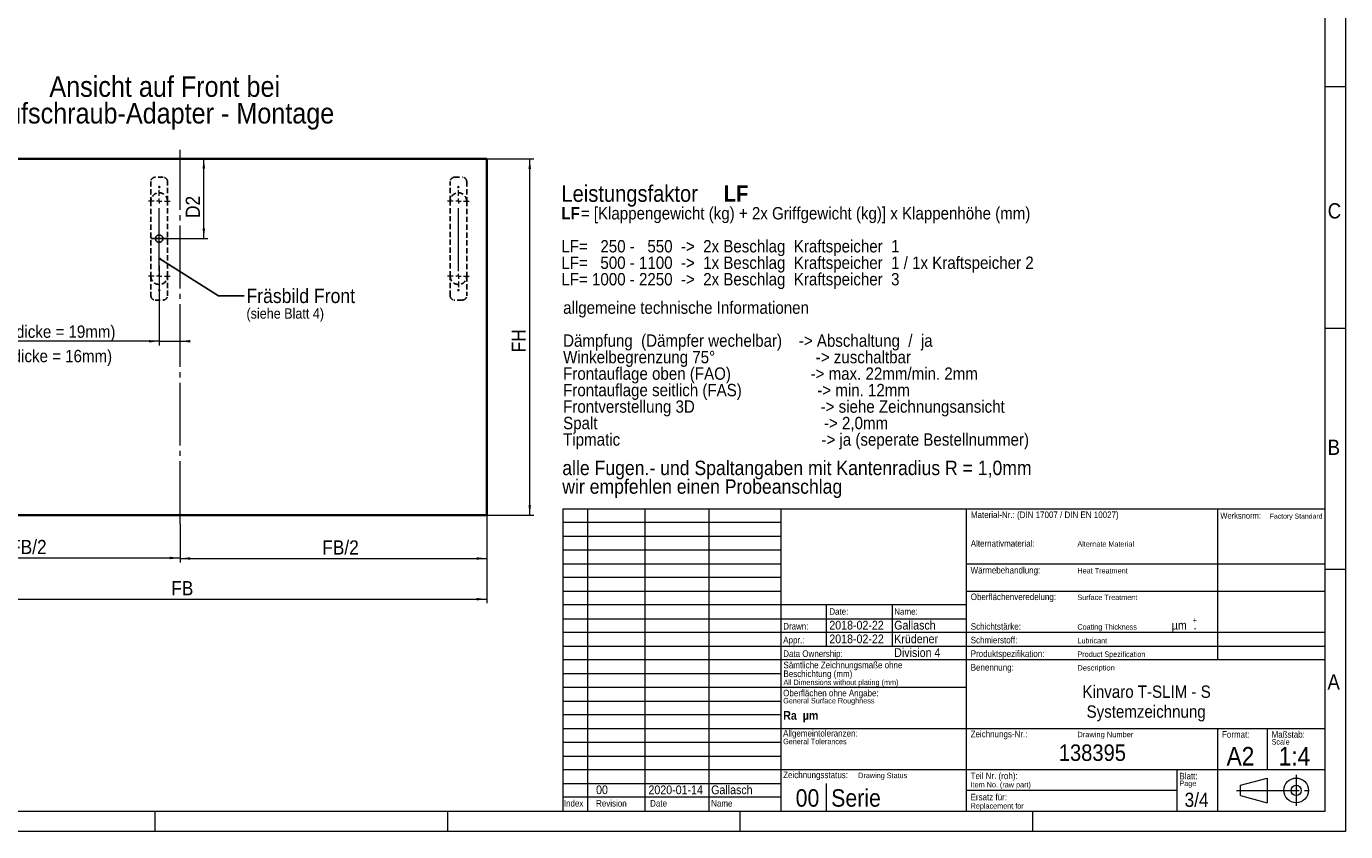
# Model space of a CAD drawing. Header units: millimetres. Extents: x 0 to 594, y 0 to 420.
# Tile 4 of 5: x 274 to 594, y 0 to 195. Entities that reach past the tile are written whole.
import ezdxf

# ---------------------------------------------------------------- set-up
doc = ezdxf.new("R2010")
doc.units = ezdxf.units.MM
for name, pattern in [('SLD-Durchgehend', [0]), ('SLD-Gestrichelt', [1.905, 1.27, -0.635]), ('SLD-Punktstrich', [19.05, 15.24, -1.27, 1.27, -1.27])]:
    doc.linetypes.add(name, pattern=pattern)
doc.styles.add('SLDTEXTSTYLE0', font='GOTHIC.TTF', dxfattribs={"width": 0.913})
doc.styles.add('SLDTEXTSTYLE1', font='GOTHICB.TTF', dxfattribs={"width": 0.913})
doc.styles.get("Standard").update_dxf_attribs({"font": 'GOTHIC.TTF'})
doc.dimstyles.new('SLDDIMSTYLE0', dxfattribs={"dimtxt": 3.439583, "dimasz": 2.5, "dimexe": 0, "dimexo": 0.0625, "dimgap": 0.859896, "dimtad": 1, "dimlfac": 4, "dimrnd": 1e-09, "dimzin": 12, "dimdsep": 46, "dimtxsty": 'SLDTEXTSTYLE0', "dimsah": 1, "dimcen": 0.09, "dimadec": 0, "dimazin": 3, "dimtfac": 1, "dimtofl": 0, "dimtmove": 0, "dimatfit": 3, "dimfxl": 1, "dimfrac": 2, "dimtolj": 1, "dimtzin": 12, "dimarcsym": 0})
doc.dimstyles.new('SLDDIMSTYLE1', dxfattribs={"dimtxt": 3.439583, "dimasz": 2.5, "dimexe": 0, "dimexo": 0.0625, "dimgap": 0.859896, "dimtad": 1, "dimdec": 6, "dimlfac": 4, "dimrnd": 1e-09, "dimzin": 12, "dimdsep": 46, "dimtxsty": 'SLDTEXTSTYLE0', "dimsah": 1, "dimcen": 0.09, "dimadec": 0, "dimazin": 3, "dimtfac": 1, "dimtofl": 0, "dimtmove": 0, "dimatfit": 3, "dimfxl": 1, "dimfrac": 2, "dimtolj": 1, "dimtzin": 12, "dimarcsym": 0})
doc.dimstyles.new('SLDDIMSTYLE3', dxfattribs={"dimtxt": 0.18, "dimasz": 0.62, "dimexe": 0, "dimexo": 0.0625, "dimgap": 0, "dimtad": 0, "dimtih": 1, "dimtoh": 1, "dimdec": 0, "dimrnd": 1e-09, "dimzin": 0, "dimdsep": 46, "dimtxsty": 'STANDARD', "dimblk1": 'DOT', "dimblk2": 'DOT', "dimsah": 1, "dimcen": 0.09, "dimadec": 0, "dimazin": 0, "dimtfac": 0.62, "dimtdec": 0, "dimtofl": 0, "dimtmove": 0, "dimatfit": 3, "dimldrblk": 'DOT', "dimfxl": 1, "dimfrac": 2, "dimtolj": 1, "dimtzin": 0, "dimarcsym": 0})
doc.dimstyles.new('SLDDIMSTYLE5', dxfattribs={"dimtxt": 3, "dimasz": 2.5, "dimexe": 0, "dimexo": 0.0625, "dimgap": 0.75, "dimtad": 1, "dimdec": 1, "dimlfac": 4, "dimrnd": 1e-09, "dimzin": 12, "dimdsep": 46, "dimtxsty": 'SLDTEXTSTYLE0', "dimsah": 1, "dimcen": 0.09, "dimadec": 0, "dimazin": 3, "dimtfac": 1, "dimtmove": 0, "dimatfit": 0, "dimfxl": 1, "dimfrac": 2, "dimtolj": 1, "dimtzin": 12, "dimarcsym": 0})

# ---------------------------------------------------------------- blocks, each defined once
blk = doc.blocks.new('SW_NOTE_0_6')
at = {"color": 0, "linetype": 'Continuous', "lineweight": 0, "attachment_point": 1}
for s, insert, char_height, style in [('Leistungsfaktor ', (0, 5.11), 4, 'SLDTEXTSTYLE0'), ('LF', (39.41, 5.11), 4, 'SLDTEXTSTYLE1'), (' = [Klappengewicht (kg) + 2x Griffgewicht (kg)] x Klappenhöhe (mm)', (3.68, -0.17), 3, 'SLDTEXTSTYLE0'), ('LF', (0, -0.17), 3, 'SLDTEXTSTYLE1'), ('LF=   250 -   550  ->  2x Beschlag  Kraftspeicher  1', (0, -8.17), 3, 'SLDTEXTSTYLE0'), ('LF=   500 - 1100  ->  1x Beschlag  Kraftspeicher  1 / 1x Kraftspeicher 2', (0, -12.17), 3, 'SLDTEXTSTYLE0'), ('LF= 1000 - 2250  ->  2x Beschlag  Kraftspeicher  3 ', (0, -16.17), 3, 'SLDTEXTSTYLE0')]:
    blk.add_mtext(s, dxfattribs=dict(at, insert=insert, char_height=char_height, style=style))
blk = doc.blocks.new('SW_NOTE_0_9')
at = {"color": 0, "linetype": 'Continuous', "lineweight": 0, "char_height": 1.5875, "attachment_point": 1, "style": 'SLDTEXTSTYLE0'}
for s, insert in [('Sämtliche Zeichnungsmaße ohne ', (0, 2.03)), ('Beschichtung (mm)', (0, -0.09))]:
    blk.add_mtext(s, dxfattribs=dict(at, insert=insert))
blk = doc.blocks.new('SW_NOTE_0_10')
at = {"color": 0, "linetype": 'Continuous', "lineweight": 0, "char_height": 3, "attachment_point": 1, "style": 'SLDTEXTSTYLE0'}
for s, insert in [('allgemeine technische Informationen', (0, 3.83)), ('Dämpfung  (Dämpfer wechelbar)    -> Abschaltung  /  ja     ', (0, -4.17)), ('Winkelbegrenzung 75°                        -> zuschaltbar', (0, -8.17)), ('Frontauflage oben (FAO)                   -> max. 22mm/min. 2mm', (0, -12.17)), ('Frontauflage seitlich (FAS)                  -> min. 12mm', (0, -16.17)), ('Frontverstellung 3D                              -> siehe Zeichnungsansicht', (0, -20.17)), ('Spalt                                                      -> 2,0mm', (0, -24.17)), ('Tipmatic                                                -> ja (seperate Bestellnummer) ', (0, -28.17))]:
    blk.add_mtext(s, dxfattribs=dict(at, insert=insert))
blk = doc.blocks.new('SW_NOTE_0_11')
at = {"color": 0, "linetype": 'Continuous', "lineweight": 0, "char_height": 3.5, "attachment_point": 1, "style": 'SLDTEXTSTYLE0'}
for s, insert in [('alle Fugen.- und Spaltangaben mit Kantenradius R = 1,0mm', (0, 4.47)), ('wir empfehlen einen Probeanschlag', (0, -0.05))]:
    blk.add_mtext(s, dxfattribs=dict(at, insert=insert))
blk = doc.blocks.new('_D_24')
at = {"color": 150, "linetype": 'SLD-Durchgehend', "lineweight": 0}
for p, q in [((316.89, 143.89), (316.89, 163.4)), ((306.07, 143.89), (317.89, 143.89))]:
    blk.add_line(p, q, dxfattribs=at)
at = {"color": 150, "linetype": 'SLD-Durchgehend', "lineweight": 18}
for points in [[(316.89, 163.4), (316.58, 160.9), (317.2, 160.9)], [(316.89, 143.89), (317.2, 146.39), (316.58, 146.39)]]:
    blk.add_solid(points, dxfattribs=at)
at = {"color": 150, "linetype": 'SLD-Durchgehend', "lineweight": 18, "insert": (312.5, 148.9), "char_height": 3.44, "attachment_point": 1, "rotation": 90, "style": 'SLDTEXTSTYLE0'}
blk.add_mtext('D2', dxfattribs=at)
blk = doc.blocks.new('_D_25')
at = {"color": 150, "linetype": 'SLD-Durchgehend', "lineweight": 0}
for p, q in [((236.62, 76.77), (236.62, 55.4)), ((385.62, 76.77), (385.62, 55.4)), ((236.62, 56.4), (385.62, 56.4))]:
    blk.add_line(p, q, dxfattribs=at)
at = {"color": 150, "linetype": 'SLD-Durchgehend', "lineweight": 18}
for points in [[(236.62, 56.4), (239.12, 56.09), (239.12, 56.71)], [(385.62, 56.4), (383.12, 56.71), (383.12, 56.09)]]:
    blk.add_solid(points, dxfattribs=at)
at = {"color": 150, "linetype": 'SLD-Durchgehend', "lineweight": 18, "insert": (308.99, 60.79), "char_height": 3.44, "attachment_point": 1, "style": 'SLDTEXTSTYLE0'}
blk.add_mtext('FB', dxfattribs=at)
blk = doc.blocks.new('_D_26')
at = {"color": 150, "linetype": 'SLD-Durchgehend', "lineweight": 0}
for p, q in [((385.62, 163.27), (396.99, 163.27)), ((395.99, 76.77), (395.99, 163.27)), ((385.62, 76.77), (396.99, 76.77))]:
    blk.add_line(p, q, dxfattribs=at)
at = {"color": 150, "linetype": 'SLD-Durchgehend', "lineweight": 18}
for points in [[(395.99, 163.27), (395.68, 160.77), (396.3, 160.77)], [(395.99, 76.77), (396.3, 79.27), (395.68, 79.27)]]:
    blk.add_solid(points, dxfattribs=at)
at = {"color": 150, "linetype": 'SLD-Durchgehend', "lineweight": 18, "insert": (391.6, 116.31), "char_height": 3.44, "attachment_point": 1, "rotation": 90, "style": 'SLDTEXTSTYLE0'}
blk.add_mtext('FH', dxfattribs=at)
blk = doc.blocks.new('_D_27')
at = {"color": 150, "linetype": 'SLD-Durchgehend', "lineweight": 0}
for p, q in [((311.12, 74.65), (311.12, 65.27)), ((385.62, 76.77), (385.62, 65.27)), ((311.12, 66.27), (385.62, 66.27))]:
    blk.add_line(p, q, dxfattribs=at)
at = {"color": 150, "linetype": 'SLD-Durchgehend', "lineweight": 18}
for points in [[(311.12, 66.27), (313.62, 65.96), (313.62, 66.58)], [(385.62, 66.27), (383.12, 66.58), (383.12, 65.96)]]:
    blk.add_solid(points, dxfattribs=at)
at = {"color": 150, "linetype": 'SLD-Durchgehend', "lineweight": 18, "insert": (345.64, 70.67), "char_height": 3.44, "attachment_point": 1, "style": 'SLDTEXTSTYLE0'}
blk.add_mtext('FB/2', dxfattribs=at)
blk = doc.blocks.new('_D_28')
at = {"color": 150, "linetype": 'SLD-Durchgehend', "lineweight": 0}
for p, q in [((236.62, 76.77), (236.62, 65.4)), ((311.12, 74.65), (311.12, 65.4)), ((236.62, 66.4), (311.12, 66.4))]:
    blk.add_line(p, q, dxfattribs=at)
at = {"color": 150, "linetype": 'SLD-Durchgehend', "lineweight": 18}
for points in [[(236.62, 66.4), (239.12, 66.09), (239.12, 66.71)], [(311.12, 66.4), (308.62, 66.71), (308.62, 66.09)]]:
    blk.add_solid(points, dxfattribs=at)
at = {"color": 150, "linetype": 'SLD-Durchgehend', "lineweight": 18, "insert": (269.88, 70.79), "char_height": 3.44, "attachment_point": 1, "style": 'SLDTEXTSTYLE0'}
blk.add_mtext('FB/2', dxfattribs=at)
blk = doc.blocks.new('_D_29')
at = {"color": 150, "linetype": 'SLD-Durchgehend', "lineweight": 0}
for p, q in [((306.07, 137.39), (306.07, 117.99)), ((306.07, 118.99), (245.86, 118.99)), ((306.07, 118.99), (311.12, 118.99)), ((311.12, 118.99), (313.62, 118.99))]:
    blk.add_line(p, q, dxfattribs=at)
at = {"color": 150, "linetype": 'SLD-Durchgehend', "lineweight": 18}
for points in [[(306.07, 118.99), (303.57, 119.3), (303.57, 118.68)], [(311.12, 118.99), (313.62, 118.68), (313.62, 119.3)]]:
    blk.add_solid(points, dxfattribs=at)
at = {"color": 150, "linetype": 'SLD-Durchgehend', "lineweight": 18, "char_height": 3, "attachment_point": 1, "style": 'SLDTEXTSTYLE0'}
for s, insert in [('20,2', (245.86, 122.82)), (' (bei Wanddicke = 19mm)', (253.62, 122.82))]:
    blk.add_mtext(s, dxfattribs=dict(at, insert=insert))
blk = doc.blocks.new('SW_NOTE_0_15')
at = {"color": 0, "linetype": 'Continuous', "lineweight": 0, "char_height": 5, "attachment_point": 2, "style": 'SLDTEXTSTYLE0'}
for s, insert in [('Ansicht auf Front bei ', (33.52, 6.39)), ('Aufschraub-Adapter - Montage', (32.92, -0.08))]:
    blk.add_mtext(s, dxfattribs=dict(at, insert=insert))
blk = doc.blocks.new('SW_NOTE_0_16')
at = {"color": 0, "linetype": 'Continuous', "lineweight": 0, "attachment_point": 1, "style": 'SLDTEXTSTYLE0'}
for s, insert, char_height in [('Fräsbild Front', (0.52, 1.74), 3.5), ('(siehe Blatt 4)', (0.52, -3.04), 2.5)]:
    blk.add_mtext(s, dxfattribs=dict(at, insert=insert, char_height=char_height))
blk = doc.blocks.new('_Dot')
at = {"color": 0, "linetype": 'ByBlock', "lineweight": -2}
blk.add_line((-0.5, 0), (-1, 0), dxfattribs=at)
at = {"color": 0, "linetype": 'ByBlock', "const_width": 0.5}
blk.add_lwpolyline([(-0.25, 0, 1), (0.25, 0, 1)], format="xyb", close=True, dxfattribs=at)
blk = doc.blocks.new('SW_CENTERMARKSYMBOL_3')
at = {"color": 0, "linetype": 'SLD-Durchgehend', "lineweight": 18}
for p, q in [((-1.25, 0), (-2.625, 0)), ((0, 0), (-0.625, 0)), ((0, 1.25), (0, 2.625)), ((0, 0), (0, 0.625)), ((0, 0), (0, -0.625)), ((0, 0), (0.625, 0)), ((1.25, 0), (2.625, 0)), ((-1.25, -18.25), (-2.625, -18.25)), ((0, -18.25), (-0.625, -18.25)), ((0, -18.25), (0, -17.625)), ((0, -18.25), (0, -18.875)), ((0, -18.25), (0.625, -18.25)), ((1.25, -18.25), (2.625, -18.25)), ((0, -19.5), (0, -20.875))]:
    blk.add_line(p, q, dxfattribs=at)
at = {"color": 0, "linetype": 'SLD-Punktstrich', "lineweight": 18}
blk.add_line((0, -17), (0, -1.25), dxfattribs=at)
blk = doc.blocks.new('SW_CENTERMARKSYMBOL_4')
at = {"color": 0, "linetype": 'SLD-Durchgehend', "lineweight": 18}
for p, q in [((-1.25, 0), (-2.625, 0)), ((0, 0), (-0.625, 0)), ((0, 1.25), (0, 2.625)), ((0, 0), (0, 0.625)), ((0, 0), (0, -0.625)), ((0, 0), (0.625, 0)), ((1.25, 0), (2.625, 0)), ((-1.25, -18.25), (-2.625, -18.25)), ((0, -18.25), (-0.625, -18.25)), ((0, -18.25), (0, -17.625)), ((0, -18.25), (0, -18.875)), ((0, -18.25), (0.625, -18.25)), ((1.25, -18.25), (2.625, -18.25)), ((0, -19.5), (0, -20.875))]:
    blk.add_line(p, q, dxfattribs=at)
at = {"color": 0, "linetype": 'SLD-Punktstrich', "lineweight": 18}
blk.add_line((0, -17), (0, -1.25), dxfattribs=at)

msp = doc.modelspace()

# ---------------------------------------------------------------- linework, layer by layer
at = {"color": 7, "linetype": 'SLD-Durchgehend', "lineweight": 18}
for p, q in [((594.00002017, 419.99992642), (594.00002017, -0.00007358)), ((589.00002017, 4.99992642), (589.00002017, 414.99992642)), ((594.00002017, 180.69992642), (589.00002017, 180.69992642)), ((589.00002017, 122.19992642), (594.00002017, 122.19992642)), ((404.00001917, 78.32325942), (589.00002017, 78.32325942)), ((404.00001917, 78.32325942), (404.00001917, 4.99992642)), ((410.00001917, 78.32325942), (410.00001917, 4.99992642)), ((424.00001917, 4.99992642), (424.00001917, 78.32325942)), ((439.50001917, 78.32325942), (439.50001917, 4.99992642)), ((457.00002017, 4.99992642), (457.00002017, 78.32325942)), ((502.00002017, 4.99992642), (502.00002017, 78.32325942)), ((563.00002017, 41.65992642), (563.00002017, 78.32325942)), ((589.00002017, 4.99992642), (589.00002017, 78.32325942)), ((457.00002017, 74.99325942), (404.00001917, 74.99325942)), ((404.00001917, 71.65992642), (457.00002017, 71.65992642)), ((457.00002017, 68.32659342), (404.00001917, 68.32659342)), ((404.00001917, 64.99325942), (457.00002017, 64.99325942)), ((502.00002017, 64.99325942), (589.00002017, 64.99325942)), ((457.00002017, 61.65992642), (404.00001917, 61.65992642)), ((594.00002017, 63.59992642), (589.00002017, 63.59992642)), ((404.00001917, 58.32659342), (457.00002017, 58.32659342)), ((502.00002017, 58.32659342), (589.00002017, 58.32659342)), ((502.00002017, 54.99325942), (404.00001917, 54.99325942)), ((468.00002017, 44.99325942), (468.00002017, 54.99325942)), ((484.00002017, 44.99325942), (484.00002017, 54.99325942)), ((404.00001917, 51.65992642), (502.00002017, 51.65992642)), ((589.00002017, 48.32659342), (404.00001917, 48.32659342)), ((404.00001917, 44.99325942), (589.00002017, 44.99325942)), ((589.00002017, 41.65992642), (404.00001917, 41.65992642)), ((404.00001917, 38.32659342), (457.00002017, 38.32659342)), ((502.00002017, 34.99325942), (404.00001917, 34.99325942)), ((404.00001917, 31.65992642), (457.00002017, 31.65992642)), ((457.00002017, 28.32659342), (404.00001917, 28.32659342)), ((404.00001917, 24.99325992), (589.00002017, 24.99325992)), ((563.00002017, 4.99992642), (563.00002017, 24.99325992)), ((575.00002017, 24.99325992), (575.00002017, 14.99325942)), ((457.00002017, 21.65992642), (404.00001917, 21.65992642)), ((404.00001917, 18.32659342), (457.00002017, 18.32659342)), ((589.00002017, 14.99325942), (404.00001917, 14.99325942)), ((553.00002017, 14.99325942), (553.00002017, 4.99992642)), ((568.49793296, 11.2576974), (575.00002017, 12.99992642)), ((575.00002017, 12.99992642), (575.00002017, 6.99992642)), ((404.00001917, 11.65992642), (457.00002017, 11.65992642)), ((468.00002017, 4.99992642), (468.00002017, 11.65992642)), ((553.00002017, 9.99992642), (502.00002017, 9.99992642)), ((568.49793296, 8.74215544), (568.49793296, 11.2576974)), ((457.00002017, 8.32992642), (404.00001917, 8.32992642)), ((568.49793296, 8.74215544), (575.00002017, 6.99992642)), ((20.00002017, 4.99992642), (589.00002017, 4.99992642)), ((305.00002017, 4.99992642), (305.00002017, -0.00007358)), ((376.00002017, 4.99992642), (376.00002017, -0.00007358)), ((404.00001917, 4.99992642), (589.00002017, 4.99992642)), ((447.00002017, 4.99992642), (447.00002017, -0.00007358)), ((518.00002017, 4.99992642), (518.00002017, -0.00007358)), ((594.00002017, -0.00007358), (0.00002017, -0.00007358))]:
    msp.add_line(p, q, dxfattribs=at)
at = {"color": 150, "linetype": 'SLD-Punktstrich', "lineweight": 18}
msp.add_line((311.11808427, 74.64874984), (311.11808427, 165.39874984), dxfattribs=at)
at = {"color": 7, "linetype": 'SLD-Durchgehend', "lineweight": 35}
for p, q in [((236.61808427, 163.27374984), (385.61808427, 163.27374984)), ((385.61808427, 163.27374984), (385.61808427, 76.77374984)), ((385.61808427, 76.77374984), (236.61808427, 76.77374984))]:
    msp.add_line(p, q, dxfattribs=at)
at = {"color": 7, "linetype": 'SLD-Gestrichelt', "lineweight": 25}
for p, q in [((304.06808427, 157.77374984), (304.06808427, 153.01124984)), ((307.06808427, 158.77374984), (305.06808427, 158.77374984)), ((308.06808427, 153.01124984), (308.06808427, 157.77374984)), ((376.69308427, 153.01124984), (376.69308427, 157.77374984)), ((377.69308427, 158.77374984), (379.69308427, 158.77374984)), ((380.69308427, 157.77374984), (380.69308427, 153.01124984)), ((304.06808427, 153.01124984), (304.06808427, 134.76124984)), ((308.06808427, 134.76124984), (308.06808427, 153.01124984)), ((376.69308427, 134.76124984), (376.69308427, 153.01124984)), ((380.69308427, 153.01124984), (380.69308427, 134.76124984)), ((304.06808427, 134.76124984), (304.06808427, 129.99874984)), ((308.06808427, 129.99874984), (308.06808427, 134.76124984)), ((376.69308427, 129.99874984), (376.69308427, 134.76124984)), ((380.69308427, 134.76124984), (380.69308427, 129.99874984)), ((305.06808427, 128.99874984), (307.06808427, 128.99874984)), ((379.69308427, 128.99874984), (377.69308427, 128.99874984))]:
    msp.add_line(p, q, dxfattribs=at)
at = {"color": 150, "linetype": 'SLD-Punktstrich', "lineweight": 25}
msp.add_line((308.06808427, 143.88624984), (304.06808427, 143.88624984), dxfattribs=at)
at = {"color": 7, "linetype": 'SLD-Punktstrich', "lineweight": 18}
for p, q in [((582.00002017, 13.74992642), (582.00002017, 6.24992642)), ((567.49793296, 9.99992642), (584.99793296, 9.99992642))]:
    msp.add_line(p, q, dxfattribs=at)
at = {"color": 7, "linetype": 'SLD-Gestrichelt', "lineweight": 25}
for centre in [(306.06808427, 156.38624984), (378.69308427, 156.38624984), (306.06808427, 131.38624984), (378.69308427, 131.38624984)]:
    msp.add_circle(centre, 0.125, dxfattribs=at)
at = {"color": 150, "linetype": 'SLD-Punktstrich', "lineweight": 25}
msp.add_circle((306.06808427, 143.88624984), 0.88998854, dxfattribs=at)
at = {"color": 7, "linetype": 'SLD-Durchgehend', "lineweight": 18}
for radius in [3, 1.25]:
    msp.add_circle((582.00002017, 9.99992642), radius, dxfattribs=at)
at = {"color": 7, "linetype": 'SLD-Gestrichelt', "lineweight": 25}
for centre, radius, start, end in [((305.06808427, 157.77374984), 1, 90, 180), ((307.06808427, 157.77374984), 1, 0, 90), ((377.69308427, 157.77374984), 1, 90, 180), ((379.69308427, 157.77374984), 1, 360, 90), ((306.06808427, 153.01124984), 2, 0, 180), ((378.69308427, 153.01124984), 2, 0, 180), ((306.06808427, 134.76124984), 2, 180, 0), ((378.69308427, 134.76124984), 2, 180, 0), ((305.06808427, 129.99874984), 1, 180, 270), ((307.06808427, 129.99874984), 1, 270, 0), ((377.69308427, 129.99874984), 1, 180, 270), ((379.69308427, 129.99874984), 1, 270, 0)]:
    msp.add_arc(centre, radius, start, end, dxfattribs=at)

# ---------------------------------------------------------------- block references
at = {"color": 7, "linetype": 'Continuous', "lineweight": 0}
for name, p in [('SW_NOTE_0_15', (273.89634237, 176.90392238)), ('SW_NOTE_0_6', (403.6814985, 151.71543112)), ('SW_NOTE_0_10', (404.09730072, 124.81558322)), ('SW_NOTE_0_11', (403.89840697, 85.53792991)), ('SW_NOTE_0_9', (457.57734584, 39.187593))]:
    msp.add_blockref(name, p, dxfattribs=at)
at = {"color": 150, "linetype": 'Continuous', "lineweight": 0}
for name, p in [('SW_CENTERMARKSYMBOL_3', (306.06808427, 153.01124984)), ('SW_CENTERMARKSYMBOL_4', (378.69308427, 153.01124984)), ('SW_NOTE_0_16', (326.72385142, 130.01930591))]:
    msp.add_blockref(name, p, dxfattribs=at)

# ---------------------------------------------------------------- texts
at = {"color": 7, "linetype": 'Continuous', "lineweight": 0}
for s, insert, char_height, attachment_point, style in [('C', (589.65385975, 152.48383057), 3.70416667, 1, 'SLDTEXTSTYLE0'), ('B', (589.62575846, 95.10959085), 3.70416667, 1, 'SLDTEXTSTYLE0'), ('Material-Nr.: (DIN 17007 / DIN EN 10027)', (503.05020407, 77.6774681), 1.5875, 1, 'SLDTEXTSTYLE0'), ('Werksnorm:', (563.59115428, 77.43135389), 1.5, 1, 'SLDTEXTSTYLE0'), ('Factory Standard', (575.57225614, 77.15440076), 1.2, 1, 'SLDTEXTSTYLE0'), ('Alternativmaterial:', (503.03104573, 70.71472286), 1.5875, 1, 'SLDTEXTSTYLE0'), ('Alternate Material', (528.90716776, 70.45466409), 1.3229166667, 1, 'SLDTEXTSTYLE0'), ('Wärmebehandlung:', (502.97792354, 64.22464972), 1.5875, 1, 'SLDTEXTSTYLE0'), ('Heat Treatment', (528.90716776, 63.96459096), 1.3229166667, 1, 'SLDTEXTSTYLE0'), ('Oberflächenveredelung:', (503.02933123, 57.76840693), 1.5875, 1, 'SLDTEXTSTYLE0'), ('Surface Treatment', (528.90716776, 57.50834817), 1.3229166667, 1, 'SLDTEXTSTYLE0'), ('Date:', (468.69601546, 54.2019512), 1.5875, 1, 'SLDTEXTSTYLE0'), ('Gallasch', (484.45573221, 51.14904193), 2.116666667, 1, 'SLDTEXTSTYLE0'), ('Name:', (484.45573221, 54.2019512), 1.5875, 1, 'SLDTEXTSTYLE0'), ('+', (556.84415303, 52.05429811), 1.5875, 1, 'SLDTEXTSTYLE0'), ('Drawn:', (457.51320529, 50.62892423), 1.5875, 1, 'SLDTEXTSTYLE0'), ('2018-02-22', (468.69601546, 51.14904193), 2.116666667, 1, 'SLDTEXTSTYLE0'), ('Schichtstärke:', (503.02933123, 50.58749316), 1.5875, 1, 'SLDTEXTSTYLE0'), ('Coating Thickness', (528.90716776, 50.32752914), 1.3229166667, 1, 'SLDTEXTSTYLE0'), ('µm', (551.80634408, 51.13775937), 2.116666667, 1, 'SLDTEXTSTYLE0'), ('-', (557.16033402, 50.18597597), 1.5875, 1, 'SLDTEXTSTYLE0'), ('Appr.:', (457.51320529, 47.30606777), 1.5875, 1, 'SLDTEXTSTYLE0'), ('2018-02-22', (468.69601546, 47.82618547), 2.116666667, 1, 'SLDTEXTSTYLE0'), ('Krüdener', (484.45573221, 47.82618547), 2.116666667, 1, 'SLDTEXTSTYLE0'), ('Schmierstoff:', (503.01980516, 47.27533247), 1.5875, 1, 'SLDTEXTSTYLE0'), ('Lubricant', (528.90716776, 46.99990618), 1.322916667, 1, 'SLDTEXTSTYLE0'), ('Data Ownership:', (457.51320529, 43.98276716), 1.5875, 1, 'SLDTEXTSTYLE0'), ('Division 4', (484.45573221, 44.50288486), 2.116666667, 1, 'SLDTEXTSTYLE0'), ('Produktspezifikation:', (503.01980516, 43.98276716), 1.5875, 1, 'SLDTEXTSTYLE0'), ('Product Spezification', (528.90716776, 43.70734086), 1.3229166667, 1, 'SLDTEXTSTYLE0'), ('Benennung:', (503.01980516, 40.65622795), 1.5875, 1, 'SLDTEXTSTYLE0'), ('Description', (528.90716776, 40.39531109), 1.3, 1, 'SLDTEXTSTYLE0'), ('All Dimensions without plating (mm)', (457.57734584, 36.88519488), 1.3229166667, 1, 'SLDTEXTSTYLE0'), ('Kinvaro T-SLIM - S', (545.69976191, 35.45950808), 3, 2, 'SLDTEXTSTYLE0'), ('A', (589.58897288, 38.17309479), 3.70416667, 1, 'SLDTEXTSTYLE0'), ('General Surface Roughness', (457.50564888, 32.4275049), 1.3229166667, 1, 'SLDTEXTSTYLE0'), ('Oberflächen ohne Angabe:', (457.50564888, 34.41737874), 1.5875, 1, 'SLDTEXTSTYLE0'), ('Ra  µm', (457.50564888, 29.26147375), 2.116666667, 1, 'SLDTEXTSTYLE1'), ('Systemzeichnung', (545.58674329, 30.63414755), 3, 2, 'SLDTEXTSTYLE0'), ('Allgemeintoleranzen:', (457.48521175, 24.65223623), 1.5875, 1, 'SLDTEXTSTYLE0'), ('General Tolerances', (457.48521175, 22.53554417), 1.3229166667, 1, 'SLDTEXTSTYLE0'), ('Zeichnungs-Nr.:', (502.98969939, 24.47357877), 1.5875, 1, 'SLDTEXTSTYLE0'), ('Drawing Number', (528.90716776, 24.21266191), 1.3, 1, 'SLDTEXTSTYLE0'), ('Format:', (564.00861813, 24.37926977), 1.5875, 1, 'SLDTEXTSTYLE0'), ('Scale', (576.03180973, 22.44886429), 1.322916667, 1, 'SLDTEXTSTYLE0'), ('Maßstab:', (576.03180973, 24.37926977), 1.5875, 1, 'SLDTEXTSTYLE0'), ('138395', (532.54356152, 21.15156911), 4, 2, 'SLDTEXTSTYLE0'), ('A2', (568.48005784, 20.54028234), 4.5, 2, 'SLDTEXTSTYLE0'), ('1:4', (581.58269807, 20.54028234), 4.5, 2, 'SLDTEXTSTYLE0'), ('Zeichnungsstatus:', (457.50163749, 14.55965675), 1.5875, 1, 'SLDTEXTSTYLE0'), ('Drawing Status', (475.70332412, 14.29959799), 1.3229166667, 1, 'SLDTEXTSTYLE0'), ('Teil Nr. (roh):', (502.98969939, 14.31634654), 1.5875, 1, 'SLDTEXTSTYLE0'), ('Blatt:', (553.66096327, 14.26493988), 1.5875, 1, 'SLDTEXTSTYLE0'), ('00', (412.09325164, 11.20748598), 2.116666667, 1, 'SLDTEXTSTYLE0'), ('2020-01-14', (424.80675072, 11.19530053), 2.116666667, 1, 'SLDTEXTSTYLE0'), ('Gallasch', (440.02615506, 11.194738), 2.116666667, 1, 'SLDTEXTSTYLE0'), ('00  Serie', (460.52906364, 10.28272147), 4.233333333, 1, 'SLDTEXTSTYLE0'), ('Item No. (raw part)', (502.98969939, 12.0624041), 1.3229166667, 1, 'SLDTEXTSTYLE0'), ('Page', (553.66096327, 12.37323861), 1.322916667, 1, 'SLDTEXTSTYLE0'), ('3/4', (557.8395085, 9.4457162), 3.439583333, 2, 'SLDTEXTSTYLE0'), ('Index', (404.26687112, 7.66321205), 1.5875, 1, 'SLDTEXTSTYLE0'), ('Revision', (412.09325164, 7.66321205), 1.5875, 1, 'SLDTEXTSTYLE0'), ('Date', (425.21232793, 7.66321205), 1.5875, 1, 'SLDTEXTSTYLE0'), ('Name', (440.02615506, 7.66321205), 1.5875, 1, 'SLDTEXTSTYLE0'), ('Replacement for', (502.98969939, 6.8932371), 1.3229166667, 1, 'SLDTEXTSTYLE0'), ('Ersatz für:', (502.98969939, 9.17114966), 1.5875, 1, 'SLDTEXTSTYLE0')]:
    msp.add_mtext(s, dxfattribs=dict(at, insert=insert, char_height=char_height, attachment_point=attachment_point, style=style))
at = {"color": 150, "linetype": 'Continuous', "lineweight": 0, "insert": (245.68331623, 116.90478749), "char_height": 3, "attachment_point": 1, "style": 'SLDTEXTSTYLE0'}
msp.add_mtext('18,7 (bei Wanddicke = 16mm)', dxfattribs=at)

# ---------------------------------------------------------------- dimensions: what is measured, and where the dimension line sits
at = {"color": 150, "linetype": 'SLD-Durchgehend', "lineweight": 18}
for base, p1, p2, picture, middle in [((316.8906961, 163.39874984), (306.06808427, 143.88624984), (385.74308427, 163.39874984), '_D_24', (316.8906961, 151.87594845)), ((395.99308427, 163.27374984), (385.61808427, 76.77374984), (385.61808427, 163.27374984), '_D_26', (395.99308427, 118.99317914))]:
    dim = msp.add_linear_dim(base=base, p1=p1, p2=p2, angle=90, dimstyle='SLDDIMSTYLE0', dxfattribs=at)
    dim.commit()
    dim.dimension.update_dxf_attribs({"geometry": picture, "text_midpoint": middle, "dimtype": 160})
dim = msp.add_linear_dim(base=(311.11808427, 118.99020062), p1=(306.06808427, 137.38624984), p2=(311.11808427, 74.64874984), text='<> (bei Wanddicke = 19mm)', dimstyle='SLDDIMSTYLE5', dxfattribs=at)
dim.commit()
dim.dimension.update_dxf_attribs({"geometry": '_D_29', "text_midpoint": (274.91910069, 118.99020062), "dimtype": 160})
for base, p1, p2, dimstyle, picture, middle in [((385.61808427, 56.39874984), (236.61808427, 76.77374984), (385.61808427, 76.77374984), 'SLDDIMSTYLE0', '_D_25', (311.414227, 56.39874984)), ((311.11808427, 66.39874984), (236.61808427, 76.77374984), (311.11808427, 74.64874984), 'SLDDIMSTYLE1', '_D_28', (274.58504986, 66.39874984)), ((385.61808427, 66.27374984), (311.11808427, 74.64874984), (385.61808427, 76.77374984), 'SLDDIMSTYLE1', '_D_27', (350.34140422, 66.27374984))]:
    dim = msp.add_linear_dim(base=base, p1=p1, p2=p2, dimstyle=dimstyle, dxfattribs=at)
    dim.commit()
    dim.dimension.update_dxf_attribs({"geometry": picture, "text_midpoint": middle, "dimtype": 160})

# ---------------------------------------------------------------- leaders
at = {"color": 150, "linetype": 'Continuous', "lineweight": 0}
msp.add_leader([(306.21512026, 138.99050572), (320.47385142, 130.01930591), (326.72385142, 130.01930591)], dimstyle='SLDDIMSTYLE3', dxfattribs=at)

doc.saveas('drawing.dxf')
